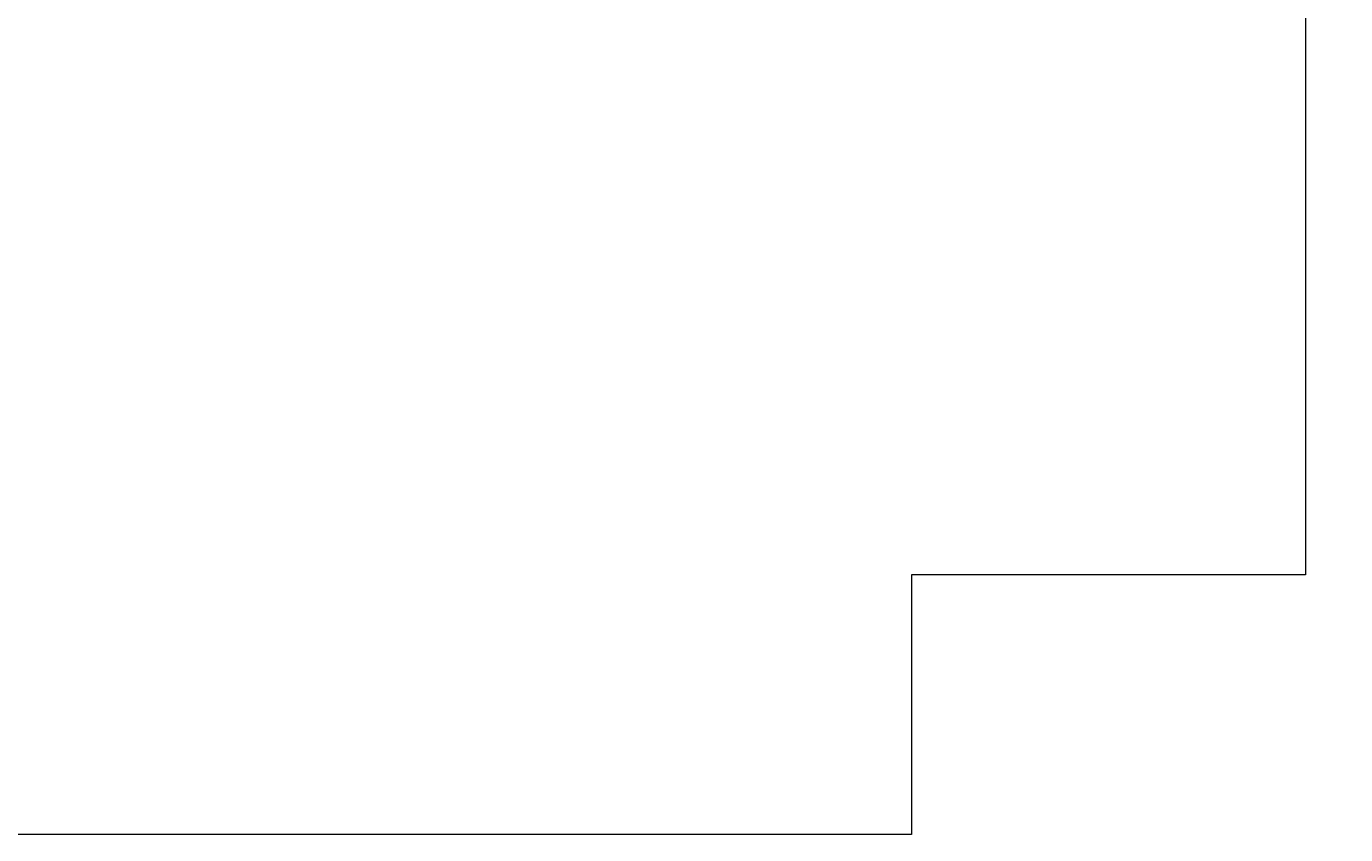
# Model space of a CAD drawing. Extents: x -24 to 2086, y -25 to 290.
# Tile 5 of 10: x 199 to 456, y -25 to 133. Entities that reach past the tile are written whole.
import ezdxf
from ezdxf import colors
from ezdxf.entities.mleader import LeaderData, LeaderLine
from ezdxf.math import Vec2, Vec3

# ---------------------------------------------------------------- set-up
doc = ezdxf.new("R2010")
doc.units = 0
doc.header["$MEASUREMENT"] = 0
doc.layers.add('B_ANNO_DIM', color=7, linetype='Continuous', lineweight=18)
doc.layers.add('B_ANNO_NOPLOT', color=47, linetype='Continuous', lineweight=18, plot=False)
doc.styles.add('Annotative', font='calibri.ttf', dxfattribs={"height": 0.0625})

# ---------------------------------------------------------------- blocks, each defined once
blk = doc.blocks.new('_Integral')
at = {"color": 0, "linetype": 'ByBlock', "lineweight": -2}
for centre, start, end in [((0.44, 0.12), 129, 195), ((-0.44, -0.12), 309, 15)]:
    blk.add_arc(centre, 0.454, start, end, dxfattribs=at)
blk = doc.blocks.new('INS_G36DET_BASE')
at = {"layer": 'B_ANNO_NOPLOT', "flags": 128}
blk.add_lwpolyline([(0, 0), (0, 315), (404.91, 315), (404.91, 298.57), (472.5, 298.57), (472.5, 50.62), (395.71, 50.62), (395.71, 0)], close=True, dxfattribs=at)
blk = doc.blocks.new('*U271')
at = {"layer": 'B_ANNO_NOPLOT', "flags": 128}
blk.add_lwpolyline([(0, -1073.1956), (0, -758.1956), (404.9096, -758.1956), (404.9096, -774.6267), (472.5, -774.6267), (472.5, -1022.5711), (395.7134, -1022.5711), (395.7134, -1073.1956)], close=True, dxfattribs=at)
at = {"layer": 'B_ANNO_DIM'}
ml = blk.add_multileader_mtext('Standard', dxfattribs=at)
ml.set_content('\\A1;{\\H0.7x;\\S1#2;}" X 8" X 1\'-6" NON-LAMINATED ELASTOMERIC BEARING PAD', color=256, style='Annotative')
ml.set_leader_properties(color=256, linetype='ByLayer', lineweight=-1)
ml.set_arrow_properties(name='INTEGRAL')
ml.build(insert=Vec2(0, 0))
ml.multileader.update_dxf_attribs({"dogleg_length": 0.0625, "arrow_head_size": 1.875, "scale": 30})
ctx = ml.context
ctx.base_point, ctx.scale, ctx.char_height, ctx.arrow_head_size, ctx.landing_gap_size, ctx.plane_origin = Vec3(73.8034, -973.497), 30, 1.875, 1.875, 0.9375, Vec3(126.5474, -985.4509)
notes = []
notes.append((ctx, [(0, (1, 1, 0), (111.4721, -973.497), (-1, 0), 1.875, [(0, [(125.4287, -983.5788)], 0, [])])]))
ctx.mtext.insert, ctx.mtext.width, ctx.mtext.defined_height, ctx.mtext.flow_direction = Vec3(74.7409, -972.5458), 36.673313, 11.3274, 5
for ctx, leaders in notes:
    for number, flags, end, landing, length, lines in leaders:
        leader = LeaderData()
        leader.index, (leader.has_last_leader_line, leader.has_dogleg_vector, leader.attachment_direction) = number, flags
        leader.last_leader_point, leader.dogleg_vector, leader.dogleg_length = Vec3(end), Vec3(landing), length
        for number, points, colour, breaks in lines:
            line = LeaderLine()
            line.index, line.vertices, line.color, line.breaks = number, Vec3.list(points), colors.encode_raw_color(colour), breaks
            leader.lines.append(line)
        ctx.leaders.append(leader)

msp = doc.modelspace()

# ---------------------------------------------------------------- block references
msp.add_blockref('*U271', (-24.4, 1048.41))

# ---------------------------------------------------------------- next in the draw order: block references
msp.add_blockref('INS_G36DET_BASE', (-24.4, -24.79))

doc.saveas('drawing.dxf')
